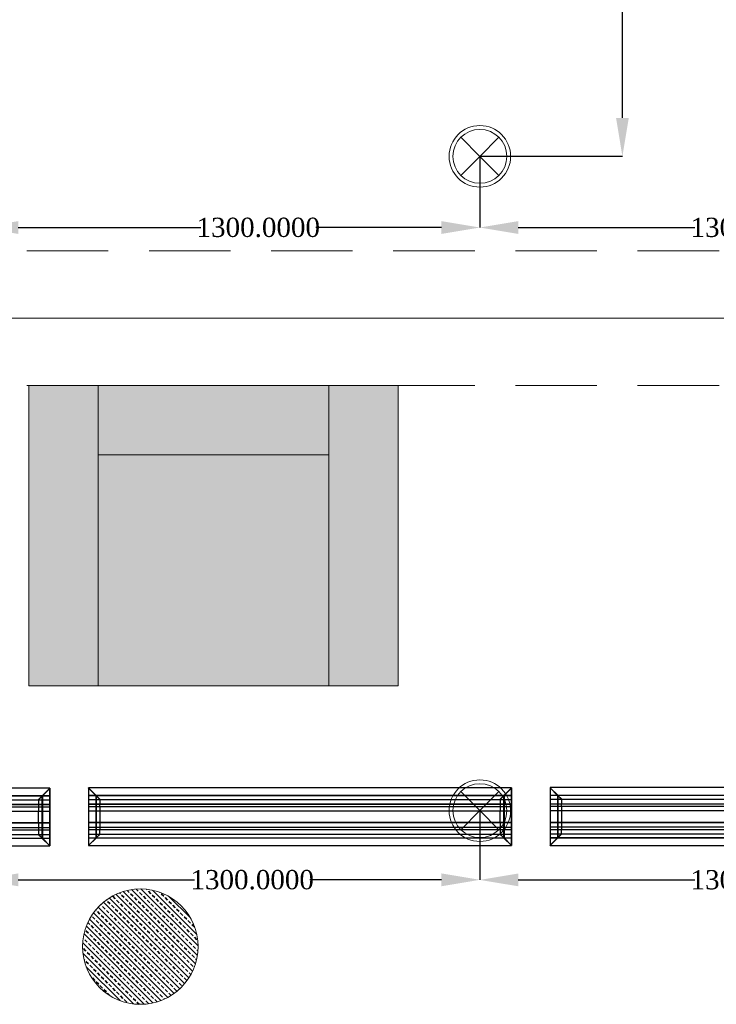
# Model space of a CAD drawing. Header units: inches. Extents: x -78787 to 29484, y -9517 to 23232.
# Tile 209 of 256: x 16710 to 18521, y -2139 to 419. Entities that reach past the tile are written whole.
import ezdxf
from ezdxf.enums import TextEntityAlignment as Align

# ---------------------------------------------------------------- set-up
doc = ezdxf.new("R2010")
doc.units = ezdxf.units.IN
doc.header["$MEASUREMENT"] = 0
doc.linetypes.add('Dot & Dashed', pattern=[670.277762, 317.5, -176.388889, 0, -176.388874])
doc.linetypes.add('Hidden', pattern=[317.5, 211.666667, -105.833333])
for name, color, linetype in [('- განათება', 7, 'Continuous'), ('- მექანიკური ნაწილი', 7, 'Continuous'), ('Edges', 7, 'Continuous'), ('Structural - Bearing', 7, 'Continuous'), ('Structural - Grid', 7, 'Continuous')]:
    doc.layers.add(name, color=color, linetype=linetype)
for name, color, linetype, lineweight, true_color in [('New_2D Drafting - General_Pen_No__39', 7, 'Continuous', 35, 0xffd5aa), ('New_2D Drafting - General_Pen_No__62', 7, 'Continuous', 20, 0xaaaaaa), ('New_2D Drafting - General_Pen_No__81', 7, 'Continuous', 20, 0x6a6a6a), ('New_Interior - Lamp_Pen_No__77', 7, 'Continuous', 20, 0xffeb28), ('Structural - Bearing_Pen_No__102', 7, 'Continuous', 13, 0xcccccc), ('Structural - Grid_Pen_No__81', 7, 'Continuous', 20, 0x6a6a6a)]:
    doc.layers.add(name, color=color, linetype=linetype, lineweight=lineweight, true_color=true_color)
doc.styles.add('GENERATED_STYLE_2', font='txt')
doc.styles.get("Standard").update_dxf_attribs({"font": 'arial.ttf'})
doc.dimstyles.get("Standard").update_dxf_attribs({"dimtxt": 0.18, "dimasz": 0.18, "dimexe": 0.18, "dimexo": 0.0625, "dimgap": 0.09, "dimtad": 0, "dimtih": 1, "dimtoh": 1, "dimdec": 4, "dimzin": 0, "dimdsep": 46, "dimtxsty": 'Standard', "dimcen": 0.09, "dimadec": 0, "dimazin": 0, "dimtfac": 1, "dimtdec": 4, "dimtofl": 0, "dimtmove": 0, "dimatfit": 3, "dimfxl": 1, "dimtolj": 1, "dimtzin": 0, "dimarcsym": 0})

# ---------------------------------------------------------------- blocks, each defined once
blk = doc.blocks.new('Standard grid marker')
at = {"layer": 'Structural - Grid_Pen_No__81', "color": 251, "linetype": 'Continuous', "lineweight": 20, "true_color": 0x6a6a6a}
blk.add_line((1000, 0), (51328.1, 0), dxfattribs=at)
at = {"layer": 'Structural - Grid_Pen_No__81', "color": 251, "lineweight": 20, "true_color": 0x6a6a6a, "style": 'GENERATED_STYLE_2'}
for tag, p in [('AC_MarkerText_1_0', (-100, -144)), ('AC_MarkerText_1_1', (52428.1, -144))]:
    blk.add_attdef(tag, text='', height=100, rotation=180, dxfattribs=at).set_placement(p, align=Align.TOP_CENTER)
blk = doc.blocks.new('Beam_11', base_point=(-47008.8, 20663))
at = {"layer": 'Structural - Bearing_Pen_No__102', "color": 254, "linetype": 'Hidden', "lineweight": 13, "true_color": 0xcccccc}
for p, q in [((-10833.8, 20838), (-5183.8, 20838)), ((-10833.8, 20488), (-5183.8, 20488))]:
    blk.add_line(p, q, dxfattribs=at)
at = {"layer": 'Structural - Bearing_Pen_No__102', "color": 254, "linetype": 'Dot & Dashed', "lineweight": 13, "true_color": 0xcccccc}
blk.add_line((-47008.8, 20663), (991.2, 20663), dxfattribs=at)
blk = doc.blocks.new('lineardiffplan')
blk.add_lwpolyline([(393.1, 274.9), (1492.8, 274.9), (1492.8, 124.4), (393.1, 124.4)], close=True)
at = {"layer": 'Edges'}
for p, q in [((392.8, 274.9), (392.8, 274.6)), ((393.1, 274.9), (392.8, 274.9)), ((422.8, 244.9), (392.8, 274.9)), ((392.8, 274.6), (392.9, 274.5)), ((392.9, 125.2), (392.9, 274.5)), ((412.4, 255), (392.9, 274.5)), ((393.1, 274.9), (393.2, 274.8)), ((393.2, 274.8), (412.7, 255.3)), ((1462.8, 244.9), (1492.8, 274.9)), ((1472.9, 255.3), (1492.4, 274.8)), ((1473.2, 254.9), (1492.8, 274.5)), ((1492.4, 274.8), (1492.5, 274.9)), ((1492.8, 274.9), (1492.5, 274.9)), ((1492.8, 274.5), (1492.8, 274.9)), ((1492.8, 274.5), (1492.8, 274.5)), ((1492.8, 125.4), (1492.8, 274.5)), ((1492.8, 255.3), (392.9, 255.3)), ((392.9, 254.9), (1492.8, 254.9)), ((392.9, 244.9), (1492.8, 244.9)), ((392.9, 233.2), (1492.8, 233.2)), ((392.9, 233), (1492.8, 233)), ((412.4, 144.7), (412.4, 255)), ((412.8, 254.6), (412.4, 255)), ((412.7, 255.3), (413.1, 254.9)), ((412.8, 145.1), (412.8, 254.6)), ((412.8, 254.6), (422.8, 244.6)), ((413.1, 254.9), (423.1, 244.9)), ((422.8, 244.6), (422.8, 244.9)), ((422.8, 244.9), (423.1, 244.9)), ((422.8, 244.6), (422.8, 244.6)), ((422.8, 244.6), (422.8, 233.2)), ((422.8, 233), (422.8, 233.2)), ((422.8, 226.8), (422.8, 233)), ((423.1, 244.9), (423.1, 244.9)), ((1472.5, 254.9), (1462.5, 244.9)), ((1462.5, 244.9), (1462.5, 244.9)), ((1462.5, 244.9), (1462.8, 244.9)), ((1462.8, 244.9), (1462.9, 244.6)), ((1462.8, 244.5), (1462.9, 244.6)), ((1462.8, 233.2), (1462.8, 244.5)), ((1462.8, 233), (1462.8, 233.2)), ((1462.8, 226.8), (1462.8, 233)), ((1462.9, 244.6), (1472.8, 254.5)), ((1472.9, 255.3), (1472.5, 254.9)), ((1472.8, 254.5), (1473.2, 254.9)), ((1472.8, 254.5), (1472.8, 145.3)), ((1473.2, 144.9), (1473.2, 254.9)), ((392.9, 226.8), (1492.8, 226.8)), ((392.9, 226.5), (1492.8, 226.5)), ((392.9, 214.9), (1492.8, 214.9)), ((1492.8, 214.8), (392.9, 214.8)), ((422.4, 214.9), (422.3, 214.9)), ((422.8, 214.9), (422.4, 214.9)), ((422.8, 226.5), (422.8, 226.8)), ((422.8, 214.9), (422.8, 226.5)), ((422.8, 184.9), (422.8, 214.9)), ((423.2, 214.9), (422.8, 214.9)), ((423.2, 214.8), (422.8, 214.9)), ((423.2, 214.8), (423.2, 214.9)), ((423.2, 214.8), (423.2, 184.9)), ((1462.8, 214.9), (1462.4, 214.9)), ((1462.4, 214.9), (1462.4, 214.8)), ((1462.8, 214.9), (1462.4, 214.8)), ((1462.4, 184.9), (1462.4, 214.8)), ((1462.8, 226.5), (1462.8, 226.8)), ((1462.8, 214.9), (1462.8, 226.5)), ((1462.8, 214.9), (1462.8, 184.9)), ((1462.8, 214.9), (1463.2, 214.9)), ((1463.2, 214.9), (1463.3, 214.9)), ((1492.8, 184.9), (392.9, 184.9)), ((422.4, 184.9), (422.3, 184.9)), ((422.8, 184.9), (422.4, 184.9)), ((422.8, 184.9), (423.2, 184.9)), ((422.8, 173.2), (422.8, 184.9)), ((1462.4, 184.9), (1462.8, 184.9)), ((1462.8, 173.2), (1462.8, 184.9)), ((1463.2, 184.9), (1462.8, 184.9)), ((1463.2, 184.9), (1463.3, 184.9)), ((392.8, 124.9), (422.8, 154.9)), ((392.9, 173.2), (1492.8, 173.2)), ((392.9, 173), (1492.8, 173)), ((392.9, 166.8), (1492.8, 166.8)), ((392.9, 166.5), (1492.8, 166.5)), ((392.9, 154.9), (1492.8, 154.9)), ((412.8, 145.1), (422.8, 155.1)), ((423.1, 154.8), (413.1, 144.9)), ((422.8, 173), (422.8, 173.2)), ((422.8, 173), (422.8, 166.8)), ((422.8, 166.5), (422.8, 166.8)), ((422.8, 155.1), (422.8, 166.5)), ((422.8, 154.9), (422.8, 155.1)), ((422.8, 155.1), (422.8, 155.1)), ((423.1, 154.8), (422.8, 154.9)), ((423.1, 154.8), (423.1, 154.9)), ((1462.5, 154.8), (1462.4, 154.9)), ((1462.8, 154.9), (1462.5, 154.8)), ((1462.5, 154.8), (1472.4, 144.9)), ((1462.8, 173), (1462.8, 173.2)), ((1462.8, 166.8), (1462.8, 173)), ((1462.8, 166.5), (1462.8, 166.8)), ((1462.8, 155.3), (1462.8, 166.5)), ((1462.9, 155.2), (1462.8, 155.3)), ((1462.9, 155.2), (1462.8, 154.9)), ((1462.8, 154.9), (1492.8, 124.9)), ((1472.8, 145.3), (1462.9, 155.2)), ((1492.8, 144.9), (392.9, 144.9)), ((392.9, 125.2), (412.4, 144.7)), ((392.9, 144.5), (1492.8, 144.5)), ((412.7, 144.5), (393.2, 124.9)), ((412.8, 145.1), (412.4, 144.7)), ((412.7, 144.5), (413.1, 144.9)), ((1472.4, 144.9), (1472.8, 144.5)), ((1473.2, 144.9), (1472.8, 145.3)), ((1472.8, 144.5), (1492.4, 124.9)), ((1473.2, 144.9), (1492.8, 125.4)), ((392.9, 125.2), (392.8, 125.1)), ((392.8, 125.1), (392.8, 124.9)), ((392.8, 124.9), (393.1, 124.9)), ((393.2, 124.9), (393.1, 124.9)), ((1492.4, 124.9), (1492.8, 124.9)), ((1492.4, 124.9), (1492.4, 124.9)), ((1492.8, 125.3), (1492.8, 125.4)), ((1492.8, 124.9), (1492.8, 125.3))]:
    blk.add_line(p, q, dxfattribs=at)
blk = doc.blocks.new('Recessed Spot')
at = {"layer": 'New_Interior - Lamp_Pen_No__77', "color": 2, "linetype": 'Continuous', "lineweight": 20, "true_color": 0xffeb28}
for q in [(-49.5, 49.5), (49.5, 49.5), (-49.5, -49.5), (49.5, -49.5)]:
    blk.add_line((0, 0), q, dxfattribs=at)
at = {"layer": 'New_Interior - Lamp_Pen_No__77', "color": 2, "linetype": 'Continuous', "lineweight": 20, "true_color": 0xffeb28, "flags": 128}
blk.add_lwpolyline([(80, 0, 1), (-80, 0, 1)], format="xyb", close=True, dxfattribs=at)
at = {"layer": 'New_Interior - Lamp_Pen_No__77', "color": 2, "linetype": 'Continuous', "lineweight": 20, "true_color": 0xffeb28}
blk.add_circle((0, 0), 70, dxfattribs=at)
blk = doc.blocks.new('*D995')
at = {"layer": '- განათება', "color": 0, "lineweight": -2, "transparency": 16777216}
for p, q in [((16605.9, -1636.1), (16605.9, -1816)), ((17905.9, -1636.1), (17905.9, -1816)), ((16705.9, -1815.8), (17164.5, -1815.8)), ((17805.9, -1815.8), (17463.8, -1815.8))]:
    blk.add_line(p, q, dxfattribs=at)
at = {"layer": '- განათება', "color": 0, "transparency": 16777216}
for points in [[(16705.9, -1799.1), (16705.9, -1832.5), (16605.9, -1815.8)], [(17805.9, -1799.1), (17805.9, -1832.5), (17905.9, -1815.8)]]:
    blk.add_solid(points, dxfattribs=at)
at = {"layer": 'Defpoints', "color": 0, "transparency": 16777216}
for p in [(16605.9, -1636), (17905.9, -1636), (17905.9, -1815.8)]:
    blk.add_point(p, dxfattribs=at)
at = {"layer": '- განათება', "color": 0, "transparency": 16777216, "insert": (17314.1, -1815.8), "char_height": 50, "attachment_point": 5}
blk.add_mtext('\\A1;{\\fSylfaen|b0|i0|c0|p18;1300.0000}', dxfattribs=at)
blk = doc.blocks.new('*D996')
at = {"layer": '- განათება', "color": 0, "lineweight": -2, "transparency": 16777216}
for p, q in [((17905.9, -1636.1), (17905.9, -1816.2)), ((19205.9, -1636.1), (19205.9, -1816.2)), ((18005.9, -1816), (18464.5, -1816)), ((19105.9, -1816), (18763.8, -1816))]:
    blk.add_line(p, q, dxfattribs=at)
at = {"layer": '- განათება', "color": 0, "transparency": 16777216}
for points in [[(18005.9, -1799.3), (18005.9, -1832.6), (17905.9, -1816)], [(19105.9, -1799.3), (19105.9, -1832.6), (19205.9, -1816)]]:
    blk.add_solid(points, dxfattribs=at)
at = {"layer": 'Defpoints', "color": 0, "transparency": 16777216}
for p in [(17905.9, -1636), (19205.9, -1636), (19205.9, -1816)]:
    blk.add_point(p, dxfattribs=at)
at = {"layer": '- განათება', "color": 0, "transparency": 16777216, "insert": (18614.1, -1816), "char_height": 50, "attachment_point": 5}
blk.add_mtext('\\A1;{\\fSylfaen|b0|i0|c0|p18;1300.0000}', dxfattribs=at)
blk = doc.blocks.new('*D999')
at = {"layer": '- განათება', "color": 0, "lineweight": -2, "transparency": 16777216}
for p, q in [((16605.9, 63.9), (16605.9, -121.1)), ((17905.9, 63.9), (17905.9, -121.1)), ((16705.9, -121), (17180.3, -121)), ((17805.9, -121), (17479.5, -121))]:
    blk.add_line(p, q, dxfattribs=at)
at = {"layer": '- განათება', "color": 0, "transparency": 16777216}
for points in [[(16705.9, -104.3), (16705.9, -137.6), (16605.9, -121)], [(17805.9, -104.3), (17805.9, -137.6), (17905.9, -121)]]:
    blk.add_solid(points, dxfattribs=at)
at = {"layer": 'Defpoints', "color": 0, "transparency": 16777216}
for p in [(16605.9, 64), (17905.9, 64), (17905.9, -121)]:
    blk.add_point(p, dxfattribs=at)
at = {"layer": '- განათება', "color": 0, "transparency": 16777216, "insert": (17329.9, -121), "char_height": 50, "attachment_point": 5}
blk.add_mtext('\\A1;{\\fSylfaen|b0|i0|c0|p18;1300.0000}', dxfattribs=at)
blk = doc.blocks.new('*D1000')
at = {"layer": '- განათება', "color": 0, "lineweight": -2, "transparency": 16777216}
for p, q in [((17905.9, 63.9), (17905.9, -121.1)), ((19205.9, 63.9), (19205.9, -121.1)), ((18005.9, -121), (18464.5, -121)), ((19105.9, -121), (18763.8, -121))]:
    blk.add_line(p, q, dxfattribs=at)
at = {"layer": '- განათება', "color": 0, "transparency": 16777216}
for points in [[(18005.9, -104.3), (18005.9, -137.6), (17905.9, -121)], [(19105.9, -104.3), (19105.9, -137.6), (19205.9, -121)]]:
    blk.add_solid(points, dxfattribs=at)
at = {"layer": 'Defpoints', "color": 0, "transparency": 16777216}
for p in [(17905.9, 64), (19205.9, 64), (19205.9, -121)]:
    blk.add_point(p, dxfattribs=at)
at = {"layer": '- განათება', "color": 0, "transparency": 16777216, "insert": (18614.1, -121), "char_height": 50, "attachment_point": 5}
blk.add_mtext('\\A1;{\\fSylfaen|b0|i0|c0|p18;1300.0000}', dxfattribs=at)
blk = doc.blocks.new('*D1084')
at = {"layer": '- განათება', "color": 0, "lineweight": -2, "transparency": 16777216}
for p, q in [((17906, 1764), (18276.7, 1764)), ((18276.5, 1664), (18276.5, 976.6)), ((18276.5, 164), (18276.5, 925.4)), ((17906, 64), (18276.7, 64))]:
    blk.add_line(p, q, dxfattribs=at)
at = {"layer": '- განათება', "color": 0, "transparency": 16777216}
for points in [[(18259.9, 1664), (18293.2, 1664), (18276.5, 1764)], [(18259.9, 164), (18293.2, 164), (18276.5, 64)]]:
    blk.add_solid(points, dxfattribs=at)
at = {"layer": 'Defpoints', "color": 0, "transparency": 16777216}
for p in [(17905.9, 1764), (18276.5, 1764), (17905.9, 64)]:
    blk.add_point(p, dxfattribs=at)
at = {"layer": '- განათება', "color": 0, "transparency": 16777216, "insert": (18276.5, 951), "char_height": 50, "attachment_point": 5}
blk.add_mtext('\\A1;{\\fSylfaen|b0|i0|c0|p18;1700.0000}', dxfattribs=at)

msp = doc.modelspace()

# ---------------------------------------------------------------- hatches: boundary and pattern name
at = {"layer": 'New_2D Drafting - General_Pen_No__39', "linetype": 'Continuous', "lineweight": 35, "true_color": 0xffd5aa}
h = msp.add_hatch(dxfattribs=at)
h.set_pattern_fill('ANSI33', color=41, style=0, pattern_type=2)
h.set_pattern_definition([(315, (-3655431.782, -2287163.657), (13.25825215, 13.25825215), []), (315, (-3655418.523, -2287163.657), (13.25825215, 13.25825215), [9.375, -4.6875])])
h.paths.add_polyline_path([(16873.39729, -1989.2232, -1), (17173.39729, -1989.2232, -1)])
at = {"layer": 'New_2D Drafting - General_Pen_No__81', "linetype": 'Continuous', "lineweight": 20, "true_color": 0x6a6a6a}
msp.add_hatch(color=251, dxfattribs=at).paths.add_polyline_path([(16733.47558, -1311.64486), (17693.47558, -1311.64486), (17693.47558, -531.64486), (16733.47558, -531.64486)])

# ---------------------------------------------------------------- linework, layer by layer
at = {"layer": 'New_2D Drafting - General_Pen_No__62', "color": 253, "linetype": 'Continuous', "lineweight": 20, "true_color": 0xaaaaaa, "flags": 128}
for points in [[(16733.47558, -1311.64486), (16913.47558, -1311.64486), (16913.47558, -531.64486), (16733.47558, -531.64486)], [(16913.47558, -531.64486), (16913.47558, -711.64486), (17513.47558, -711.64486), (17513.47558, -531.64486)], [(17693.47558, -1311.64486), (17513.47558, -1311.64486), (17513.47558, -531.64486), (17693.47558, -531.64486)]]:
    msp.add_lwpolyline(points, close=True, dxfattribs=at)
msp.add_lwpolyline([(16913.47558, -1311.64486), (17513.47558, -1311.64486)], dxfattribs=at)
at = {"layer": 'New_2D Drafting - General_Pen_No__62', "color": 253, "linetype": 'Continuous', "lineweight": 20, "true_color": 0xaaaaaa}
msp.add_circle((17023.39729, -1989.2232), 150, dxfattribs=at)

# ---------------------------------------------------------------- block references
at = {"layer": '- განათება', "color": 3, "linetype": 'Continuous', "lineweight": 20, "zscale": 1000}
msp.add_blockref('Recessed Spot', (17905.93152, 63.9634), dxfattribs=at)
at = {"layer": '- განათება', "color": 2, "linetype": 'Continuous', "lineweight": 20, "true_color": 0xffeb28, "zscale": 1000}
msp.add_blockref('Recessed Spot', (17905.93152, -1636.0366), dxfattribs=at)
at = {"layer": '- მექანიკური ნაწილი', "xscale": -1, "rotation": 180}
for p in [(15295.64156, -1452.96486), (16495.67529, -1452.13912), (17695.74708, -1451.63429)]:
    msp.add_blockref('lineardiffplan', p, dxfattribs=at)
at = {"layer": 'Structural - Bearing', "color": 254, "lineweight": 13, "true_color": 0xcccccc}
msp.add_blockref('Beam_11', (-21669.06848, -356.64486), dxfattribs=at)
at = {"layer": 'Structural - Grid', "color": 8, "linetype": 'Continuous', "lineweight": 15, "zscale": 1000, "rotation": 180}
msp.add_blockref('Standard grid marker', (29284.00379, -356.64486), dxfattribs=at)

# ---------------------------------------------------------------- dimensions: what is measured, and where the dimension line sits
at = {"layer": '- განათება', "color": 1}
dim = msp.add_linear_dim(base=(18276.53773, 1763.9634), p1=(17905.93152, 63.9634), p2=(17905.93152, 1763.9634), angle=90, text='{\\fSylfaen|b0|i0|c0|p18;<>}', dimstyle='Standard', override={"dimtxt": 50, "dimasz": 100}, dxfattribs=at)
dim.commit()
dim.dimension.update_dxf_attribs({"geometry": '*D1084', "text_midpoint": (18276.53773, 951), "dimtype": 160})
for base, p1, p2, picture, middle in [((17905.93152, -120.95236), (16605.93152, 63.9634), (17905.93152, 63.9634), '*D999', (17329.90793, -120.95236)), ((19205.93152, -120.95236), (17905.93152, 63.9634), (19205.93152, 63.9634), '*D1000', (18614.12999, -120.95236)), ((17905.93152, -1815.8), (16605.93152, -1636.0366), (17905.93152, -1636.0366), '*D995', (17314.12999, -1815.8)), ((19205.93152, -1815.98), (17905.93152, -1636.0366), (19205.93152, -1636.0366), '*D996', (18614.12999, -1815.98))]:
    dim = msp.add_linear_dim(base=base, p1=p1, p2=p2, text='{\\fSylfaen|b0|i0|c0|p18;<>}', dimstyle='Standard', override={"dimtxt": 50, "dimasz": 100}, dxfattribs=at)
    dim.commit()
    dim.dimension.update_dxf_attribs({"geometry": picture, "text_midpoint": middle, "dimtype": 160})

doc.saveas('drawing.dxf')
